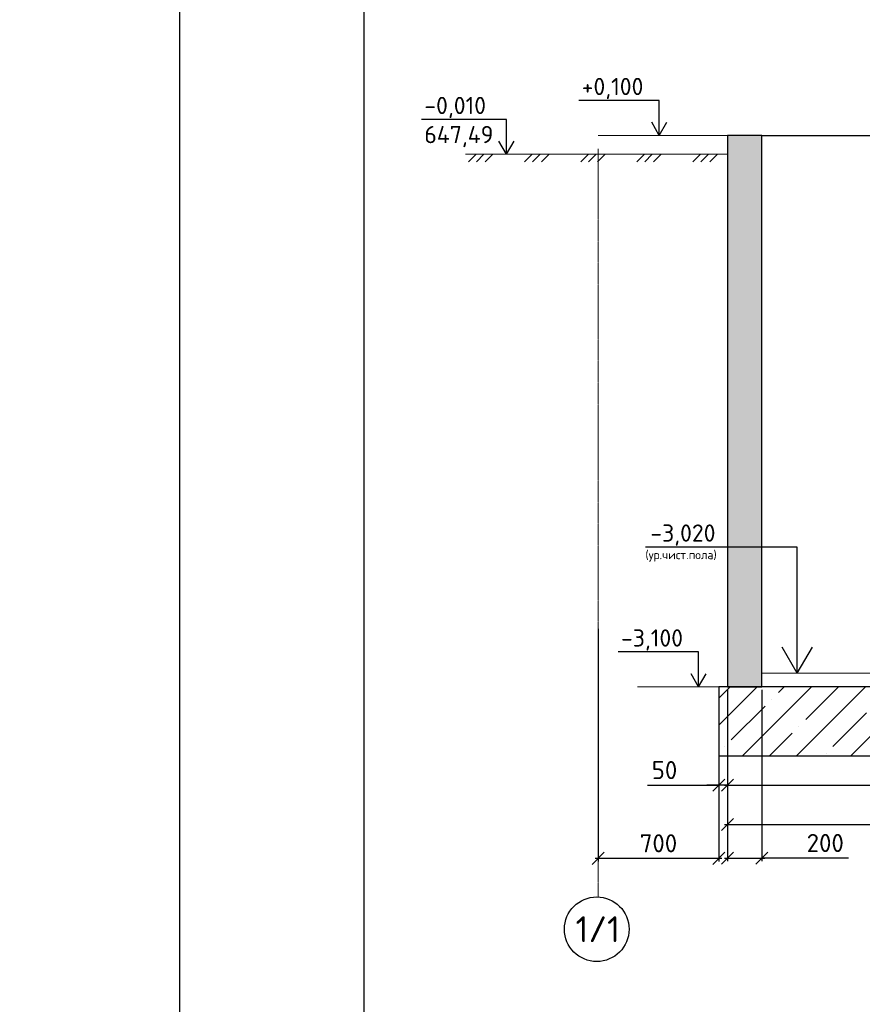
# Model space of a CAD drawing. Header units: millimetres. Extents: x 125896 to 2572636, y -120305 to 130347.
# Tile 120 of 256: x 312338 to 322117, y 103482 to 114909. Entities that reach past the tile are written whole.
import ezdxf

# ---------------------------------------------------------------- set-up
doc = ezdxf.new("R2010")
doc.units = ezdxf.units.MM
doc.linetypes.add('CENTER', pattern=[2, 1.25, -0.25, 0.25, -0.25])
doc.linetypes.add('CENTER2', pattern=[28.575, 19.05, -3.175, 3.175, -3.175])
for name, color, linetype in [('11', 7, 'Continuous'), ('СПДС_Оси', 7, 'Continuous'), ('Столовая - обозначения', 7, 'Continuous'), ('ФВ-2', 7, 'Continuous')]:
    doc.layers.add(name, color=color, linetype=linetype)
doc.layers.add('ОСИ', color=7, linetype='CENTER', lineweight=15)
doc.layers.add('Столовая Двери и окна', color=7, linetype='Continuous', lineweight=15)
doc.styles.get("Standard").update_dxf_attribs({"font": 'isocpeur.ttf'})
doc.styles.add('ГОСТ', font='isocpeur.ttf')
doc.dimstyles.new('Осевые', dxfattribs={"dimscale": 0.7, "dimtxt": 450, "dimasz": 400, "dimexe": 100, "dimexo": 100, "dimgap": 100, "dimtad": 1, "dimdec": 0, "dimzin": 0, "dimdsep": 46, "dimtxsty": 'Standard', "dimblk": 'OBLIQUE', "dimcen": 9, "dimdle": 100, "dimazin": 0, "dimtm": 1e-09, "dimtfac": 1, "dimtdec": 0, "dimtofl": 0, "dimtmove": 0, "dimatfit": 3, "dimfxl": 1, "dimtolj": 1, "dimtzin": 0, "dimarcsym": 0})

# ---------------------------------------------------------------- blocks, each defined once
blk = doc.blocks.new('Штамп')
at = {"layer": '11'}
blk.add_line((252070, 126228), (252070, 84178), dxfattribs=at)
at = {"layer": '11', "lineweight": 30}
blk.add_line((254210, 125978), (254210, 84428), dxfattribs=at)
blk = doc.blocks.new('_OBLIQUE')
at = {"color": 0, "linetype": 'ByBlock'}
blk.add_line((-0.5, -0.5), (0.5, 0.5), dxfattribs=at)
blk = doc.blocks.new('*D87')
at = {"layer": 'Defpoints', "color": 0, "linetype": 'ByBlock', "lineweight": 20, "ltscale": 13, "transparency": 16777216}
for p in [(320451, 107167, -720), (320551, 107167), (320451, 106025)]:
    blk.add_point(p, dxfattribs=at)
at = {"layer": 'ОСИ', "color": 0, "linetype": 'ByBlock', "lineweight": -2, "ltscale": 13, "transparency": 16777216}
for p, q in [((320451, 107132), (320451, 105990)), ((320551, 107132), (320551, 105990)), ((319625, 106025), (320451, 106025)), ((320451, 106025), (320311, 106025)), ((320551, 106025), (320451, 106025)), ((320551, 106025), (320691, 106025))]:
    blk.add_line(p, q, dxfattribs=at)
at = {"layer": 'ОСИ', "color": 0, "linetype": 'ByBlock', "lineweight": -2, "ltscale": 13, "transparency": 16777216, "xscale": 140, "yscale": 140, "zscale": 140}
blk.add_blockref('_OBLIQUE', (320451, 106025), dxfattribs=at)
at = {"layer": 'ОСИ', "color": 0, "linetype": 'ByBlock', "lineweight": -2, "ltscale": 13, "transparency": 16777216, "xscale": 140, "yscale": 140, "zscale": 140, "rotation": 180}
blk.add_blockref('_OBLIQUE', (320551, 106025), dxfattribs=at)
at = {"layer": 'ОСИ', "color": 0, "linetype": 'ByBlock', "ltscale": 13, "transparency": 16777216, "insert": (319821, 106200), "char_height": 210, "attachment_point": 5}
blk.add_mtext('\\A1;50', dxfattribs=at)
blk = doc.blocks.new('*D88')
at = {"layer": 'Defpoints', "color": 0, "linetype": 'ByBlock', "lineweight": 20, "ltscale": 13, "transparency": 16777216}
for p in [(320551, 107167), (320951, 107167), (320951, 105179)]:
    blk.add_point(p, dxfattribs=at)
at = {"layer": 'ОСИ', "color": 0, "linetype": 'ByBlock', "lineweight": -2, "ltscale": 13, "transparency": 16777216}
for p, q in [((320551, 107132), (320551, 105144)), ((320951, 107132), (320951, 105144)), ((320516, 105179), (320986, 105179)), ((321957, 105179), (320951, 105179))]:
    blk.add_line(p, q, dxfattribs=at)
at = {"layer": 'ОСИ', "color": 0, "linetype": 'ByBlock', "lineweight": -2, "ltscale": 13, "transparency": 16777216, "xscale": 140, "yscale": 140, "zscale": 140, "rotation": 180}
blk.add_blockref('_OBLIQUE', (320551, 105179), dxfattribs=at)
at = {"layer": 'ОСИ', "color": 0, "linetype": 'ByBlock', "lineweight": -2, "ltscale": 13, "transparency": 16777216, "xscale": 140, "yscale": 140, "zscale": 140}
blk.add_blockref('_OBLIQUE', (320951, 105179), dxfattribs=at)
at = {"layer": 'ОСИ', "color": 0, "linetype": 'ByBlock', "ltscale": 13, "transparency": 16777216, "insert": (321687, 105354), "char_height": 210, "attachment_point": 5}
blk.add_mtext('\\A1;200', dxfattribs=at)
blk = doc.blocks.new('*D89')
at = {"layer": 'Defpoints', "color": 0, "linetype": 'ByBlock', "lineweight": 20, "ltscale": 13, "transparency": 16777216}
for p in [(320551, 107167), (333351, 107167), (333351, 105568)]:
    blk.add_point(p, dxfattribs=at)
at = {"layer": 'ОСИ', "color": 0, "linetype": 'ByBlock', "lineweight": -2, "ltscale": 13, "transparency": 16777216}
for p, q in [((320551, 107132), (320551, 105533)), ((333351, 107132), (333351, 105533)), ((320516, 105568), (333386, 105568))]:
    blk.add_line(p, q, dxfattribs=at)
at = {"layer": 'ОСИ', "color": 0, "linetype": 'ByBlock', "lineweight": -2, "ltscale": 13, "transparency": 16777216, "xscale": 140, "yscale": 140, "zscale": 140, "rotation": 180}
blk.add_blockref('_OBLIQUE', (320551, 105568), dxfattribs=at)
at = {"layer": 'ОСИ', "color": 0, "linetype": 'ByBlock', "lineweight": -2, "ltscale": 13, "transparency": 16777216, "xscale": 140, "yscale": 140, "zscale": 140}
blk.add_blockref('_OBLIQUE', (333351, 105568), dxfattribs=at)
at = {"layer": 'ОСИ', "color": 0, "linetype": 'ByBlock', "ltscale": 13, "transparency": 16777216, "insert": (326951, 105743), "char_height": 210, "attachment_point": 5}
blk.add_mtext('\\A1;6400', dxfattribs=at)
blk = doc.blocks.new('*D82')
at = {"layer": 'Defpoints', "color": 0, "linetype": 'ByBlock', "lineweight": 20, "ltscale": 13, "transparency": 16777216}
for p in [(319052, 107875), (320451, 106367), (319052, 105176)]:
    blk.add_point(p, dxfattribs=at)
at = {"layer": 'ОСИ', "color": 0, "linetype": 'ByBlock', "lineweight": -2, "ltscale": 13, "transparency": 16777216}
for p, q in [((319052, 107840), (319052, 105141)), ((320451, 106332), (320451, 105141)), ((320486, 105176), (319017, 105176))]:
    blk.add_line(p, q, dxfattribs=at)
at = {"layer": 'ОСИ', "color": 0, "linetype": 'ByBlock', "lineweight": -2, "ltscale": 13, "transparency": 16777216, "xscale": 140, "yscale": 140, "zscale": 140, "rotation": 180}
blk.add_blockref('_OBLIQUE', (319052, 105176), dxfattribs=at)
at = {"layer": 'ОСИ', "color": 0, "linetype": 'ByBlock', "lineweight": -2, "ltscale": 13, "transparency": 16777216, "xscale": 140, "yscale": 140, "zscale": 140}
blk.add_blockref('_OBLIQUE', (320451, 105176), dxfattribs=at)
at = {"layer": 'ОСИ', "color": 0, "linetype": 'ByBlock', "ltscale": 13, "transparency": 16777216, "insert": (319751, 105351), "char_height": 210, "attachment_point": 5}
blk.add_mtext('\\A1;700', dxfattribs=at)
blk = doc.blocks.new('*D83')
at = {"layer": 'Defpoints', "color": 0, "linetype": 'ByBlock', "lineweight": 20, "ltscale": 13, "transparency": 16777216}
for p in [(325452, 108061), (320551, 106655), (325452, 106025)]:
    blk.add_point(p, dxfattribs=at)
at = {"layer": 'ОСИ', "color": 0, "linetype": 'ByBlock', "lineweight": -2, "ltscale": 13, "transparency": 16777216}
for p, q in [((325452, 108026), (325452, 105990)), ((320551, 106620), (320551, 105990)), ((320516, 106025), (325487, 106025))]:
    blk.add_line(p, q, dxfattribs=at)
at = {"layer": 'ОСИ', "color": 0, "linetype": 'ByBlock', "lineweight": -2, "ltscale": 13, "transparency": 16777216, "xscale": 140, "yscale": 140, "zscale": 140, "rotation": 180}
blk.add_blockref('_OBLIQUE', (320551, 106025), dxfattribs=at)
at = {"layer": 'ОСИ', "color": 0, "linetype": 'ByBlock', "lineweight": -2, "ltscale": 13, "transparency": 16777216, "xscale": 140, "yscale": 140, "zscale": 140}
blk.add_blockref('_OBLIQUE', (325452, 106025), dxfattribs=at)
at = {"layer": 'ОСИ', "color": 0, "linetype": 'ByBlock', "ltscale": 13, "transparency": 16777216, "insert": (323001, 106200), "char_height": 210, "attachment_point": 5}
blk.add_mtext('\\A1;2450', dxfattribs=at)

msp = doc.modelspace()

# ---------------------------------------------------------------- hatches: boundary and pattern name
at = {"layer": 'Столовая Двери и окна', "lineweight": 25, "true_color": 0xc7c8ca, "transparency": 33554648}
h = msp.add_hatch(dxfattribs=at)
h.set_pattern_fill('ANSI35', color=9, scale=70)
h.paths.add_polyline_path([(320451.3, 106366.7), (352911.6, 106366.7), (352911.6, 107166.7), (320451.3, 107166.7)])
at = {"layer": 'ФВ-2', "lineweight": 20, "true_color": 0x000000}
h = msp.add_hatch(dxfattribs=at)
h.set_pattern_fill('ANSI35', color=18, scale=40)
h.paths.add_polyline_path([(320951.3, 113566.7), (320551.3, 113566.7), (320551.3, 107166.7), (320951.3, 107166.7)])
h.paths.add_polyline_path([(352811.3, 113566.7), (352411.3, 113566.7), (352411.3, 107166.7), (352811.3, 107166.7)])
h.paths.add_polyline_path([(333351.3, 112926.7), (332951.3, 112926.7), (332951.3, 107166.7), (333351.3, 107166.7)])
h.paths.add_polyline_path([(339811.3, 113326.7), (339411.3, 113326.7), (339411.3, 107166.7), (339811.3, 107166.7)])

# ---------------------------------------------------------------- linework, layer by layer
at = {"layer": 'ОСИ', "color": 16, "linetype": 'CENTER2', "lineweight": 15, "ltscale": 0.2, "transparency": 33554687}
msp.add_line((319051.6, 113409.1), (319051.6, 104728.3), dxfattribs=at)
at = {"layer": 'СПДС_Оси', "linetype": 'Continuous', "lineweight": 25, "ltscale": 150}
msp.add_circle((319034.8, 104353.6), 375, dxfattribs=at)
at = {"layer": 'Столовая Двери и окна', "color": 18, "lineweight": 25, "true_color": 0x000000}
for p, q in [((319761.2, 113971.4), (318827.5, 113971.4)), ((319761.2, 113566.7), (319761.2, 113971.4)), ((317986.9, 113751.4), (317001.3, 113751.4)), ((317986.9, 113346.7), (317986.9, 113751.4)), ((319761.2, 113566.7), (319673.4, 113717.6)), ((319761.2, 113566.7), (319849, 113717.6)), ((317986.9, 113346.7), (317899.1, 113497.6)), ((317986.9, 113346.7), (318074.7, 113497.6)), ((321361.8, 108789, -720), (319602.2, 108789, -720)), ((321361.8, 107326.7, -720), (321361.8, 108789, -720)), ((320217.6, 107571.4, -720), (319283.9, 107571.4, -720)), ((320217.6, 107166.7, -720), (320217.6, 107571.4, -720)), ((321361.8, 107326.7, -720), (321186.3, 107628.5, -720)), ((321361.8, 107326.7, -720), (321537.4, 107628.5, -720)), ((320217.6, 107166.7, -720), (320129.8, 107317.6, -720)), ((320217.6, 107166.7, -720), (320305.4, 107317.6, -720))]:
    msp.add_line(p, q, dxfattribs=at)
at = {"layer": 'Столовая Двери и окна', "color": 18, "lineweight": 20, "true_color": 0x000000}
for p, q in [((321644.6, 113566.7), (319050.1, 113566.7)), ((320551.3, 113346.7), (317511.9, 113346.7)), ((317635.5, 113346.7), (317546.7, 113257.9)), ((317726.4, 113346.7), (317637.6, 113257.9)), ((317830, 113346.7), (317741.2, 113257.9)), ((318286.6, 113346.7), (318197.8, 113257.9)), ((318377.6, 113346.7), (318288.8, 113257.9)), ((318481.2, 113346.7), (318392.4, 113257.9)), ((318937.8, 113346.7), (318849, 113257.9)), ((319028.7, 113346.7), (318939.9, 113257.9)), ((319132.3, 113346.7), (319043.5, 113257.9)), ((319588.9, 113346.7), (319500.1, 113257.9)), ((319679.9, 113346.7), (319591.1, 113257.9)), ((319783.5, 113346.7), (319694.7, 113257.9)), ((320240.1, 113346.7), (320151.3, 113257.9)), ((320331, 113346.7), (320242.2, 113257.9)), ((320434.6, 113346.7), (320345.8, 113257.9)), ((323551.3, 107326.7), (320951.6, 107326.7)), ((320451.3, 107166.7, -720), (319506.5, 107166.7, -720))]:
    msp.add_line(p, q, dxfattribs=at)
at = {"layer": 'Столовая Двери и окна', "color": 18, "lineweight": 30, "true_color": 0x000000}
msp.add_line((320951.3, 113566.7), (332951.3, 113566.7), dxfattribs=at)
msp.add_lwpolyline([(320951.3, 113566.7), (320551.3, 113566.7), (320551.3, 107166.7), (320951.3, 107166.7)], close=True, dxfattribs=at)
at = {"layer": 'Столовая Двери и окна', "color": 5, "lineweight": 30, "elevation": -720}
msp.add_lwpolyline([(320451.3, 106366.7), (352911.6, 106366.7), (352911.6, 107166.7), (320451.3, 107166.7)], close=True, dxfattribs=at)

# ---------------------------------------------------------------- block references
at = {"layer": 'Столовая - обозначения', "color": 252, "lineweight": 20, "true_color": 0x939598}
msp.add_blockref('Штамп', (62122.6, 0), dxfattribs=at)

# ---------------------------------------------------------------- texts
at = {"insert": (226281.3, 113282.4), "char_height": 250, "attachment_point": 1, "style": 'ГОСТ'}
msp.add_mtext_dynamic_manual_height_columns('\\A1;\\pi9384.38;{\\H1.5152x;\\P\\pi1250;Общие указания\\P\\pi250;}1.^IРабочая документация разработана в соответствии с заданием на проектирование, требованиями действующих технических регламентов, стандартов, сводов правил и других документов, содержащих установленные требования.\\P2.^IРабочая документация выполнена в соответствии со следующими нормативными и техническими документами:\\P-^IСП 20.13330.2016 "Нагрузки и Воздействия";\\P-^IСП 63.13330.2012 "Бетонные и железобетонные конструкции. Основные положения";\\P-^IСП 22.13330.2016 "Основания зданий и сооружений";\\P-^IСП 45.13330.2012 "Земляные сооружения, основания и фундаменты".\\P3.   За относительную отметку 0,000 принята отметка чистого пола первого этажа.\\P4.^IПеречень видов работ, для которых необходимо составлять акты освидетельствования скрытых работ:\\P-^Iармирование конструкций;\\P-^Iосвидетельствование опалубки перед бетонированием;\\P-^Iвыполнение сварочных работ;\\P-^Iотбор контрольных проб бетона;\\P-^Iсоответствие законченных железобетонных конструкций проекту с отображением качества работ;\\P-^Iустройство монолитных конструкций, выполняемых в зимнее время;  \\P\\pi0;  -    устройство гидроизоляции;\\P\\pi250;-^Iуплотнение грунтов и обратную засыпку.\\PЗапрещается выполнение последующих работ при отсутствии актов освидетельствования предшествующих скрытых работ во всех случаях.\\P\\pi0;        5. Проект рассчитан на производство работ в период положительных температур. В случае выполнения работ при отрицательных температурах необходимо выполнять требования СНиП часть 3 по производству работ и ППР.\\P        6. При минимальной температуре воздуха до минус 15°С допускается: выдерживание бетона в конструкции методом термоса, при предварительном разогреве бетонной смеси, форсированный электроразогрев бетона в конструкции с повторным уплотнением.\\P\\pi250;При минимальной температуре воздуха до минус 25°С допускается: обогрев бетона в греющей опалубке с помощью низкотемпературных электронагревателей, электродный сквозной прогрев бетона, электрообогрев с помощью греющего провода.\\P\\pi0;7. При отрицательной температуре воздуха уплотнение грунта обратной засыпки в траншеях должно \\Pосуществляться до достижения коэффициента уплотнения 0,98. \\PВремя уплотнения грунта в зависимости от температуры воздуха: \\P\\pi250;-^Iпри t{\\H0.7x;\\So^ ;}-5, 90-120 минут; при t{\\H0.7x;\\So^ ;\\H1.42857x;-10, 60-90 минут; }при t{\\H0.7x;\\So^ ;\\H1.42857x;-20, 40-60 минут; }при t{\\H0.7x;\\So^ ;\\H1.42857x;-30, 20-30 минут;\\P\\pi0;Работы по выполнению насыпей и обратных засыпок при отрицательных температурах должны производить с учетом следующих требований:\\P\\pi250;-^Iподготовку поверхности (основания) насыпи и обратных засыпок следует выполнять с полным удалением снега, льда, промерзшего слоя слабого и пучинистого грунта на всю его глубину;\\P-^Iотсыпку в насыпь и обратные засыпки грунтов необходимо производить при их природной влажности и в талом состоянии с содержанием комьев мерзлого грунта, не превышающим требований, приведенных в приложении М СП 45.13330.2017. Свод правил. Земляные сооружения, основания и фундаменты., и, как правило, на не промерзшие ранее отсыпанные и уплотненные слои. В отдельных случаях при согласовании с автором проекта допускается грунты отсыпать на непучинистые грунты, промерзшие на глубину не более 15 см;\\P-^Iпри пониженной влажности отсыпанных грунтов для их уплотнения следует применять более тяжелое грунтоуплотняющее оборудование; \\P-^Iработы по отсыпке и уплотнению каждого слоя должны выполнять в течение одной рабочей смены; - при выполнении насыпей из глинистых грунтов при обильном снеговыпадении все работы должны быть прекращены; - перерывы в работах по выполнению насыпей и обратных засыпок допускаются только при условиях, что за время перерыва глубина промерзания ранее уплотненных пучинистых грунтов не превысит 15 см или на время перерыва ранее уплотненные грунты утепляются специальными средствами (например, маловлажным рыхлым грунтом, который в последующем удаляется); - все работы по отсыпке грунтов и их уплотнению выполняют с повышенной интенсивностью.}', width=20474.372, gutter_width=5800, heights=[24436.9], dxfattribs=at)
at = {"layer": 'СПДС_Оси', "linetype": 'Continuous', "lineweight": 25, "ltscale": 150, "insert": (318788.8, 104503.8), "char_height": 300, "width": 825, "attachment_point": 1}
msp.add_mtext('1/1', dxfattribs=at)
at = {"layer": 'Столовая - обозначения', "lineweight": 25}
for s, height, p in [('+0,100', 200, (318860.5, 114033.5)), ('-0,010', 200, (317034.3, 113813.5)), ('647,49', 200, (317034.3, 113475.4)), ('-3,020', 200, (319657, 108851.2, -720)), ('(ур.чист.пола)', 100, (319599.9, 108647.6, -720)), ('-3,100', 200, (319316.9, 107633.5, -720))]:
    msp.add_text(s, height=height, dxfattribs=at).set_placement(p)

# ---------------------------------------------------------------- dimensions: what is measured, and where the dimension line sits
at = {"layer": 'ОСИ', "linetype": 'ByBlock', "ltscale": 13}
for base, p1, p2, picture, middle in [((325451.6, 106024.6), (320551.3, 106654.9), (325451.6, 108061.5), '*D83', (323001.4, 106199.6)), ((319051.6, 105176.2), (320451.3, 106366.7), (319051.6, 107874.6), '*D82', (319751.4, 105351.2)), ((333351.3, 105567.8), (320551.3, 107166.7), (333351.3, 107166.7), '*D89', (326951.3, 105742.8))]:
    dim = msp.add_linear_dim(base=base, p1=p1, p2=p2, dimstyle='Осевые', override={"dimtxt": 300, "dimasz": 200, "dimexe": 50, "dimexo": 50, "dimlfac": 0.5, "dimdle": 50, "dimtmove": 1}, dxfattribs=at)
    dim.commit()
    dim.dimension.update_dxf_attribs({"geometry": picture, "text_midpoint": middle})
for base, p2, picture, middle in [((320451.3, 106024.6), (320451.3, 107166.7, -720), '*D87', (319821.2, 105907.2)), ((320951.3, 105178.8), (320951.3, 107166.7), '*D88', (321687, 104992.8))]:
    dim = msp.add_linear_dim(base=base, p1=(320551.3, 107166.7), p2=p2, dimstyle='Осевые', override={"dimtxt": 300, "dimasz": 200, "dimexe": 50, "dimexo": 50, "dimlfac": 0.5, "dimdle": 50, "dimtmove": 1}, dxfattribs=at)
    dim.commit()
    dim.dimension.update_dxf_attribs({"geometry": picture, "text_midpoint": middle, "dimtype": 160})

doc.saveas('drawing.dxf')
